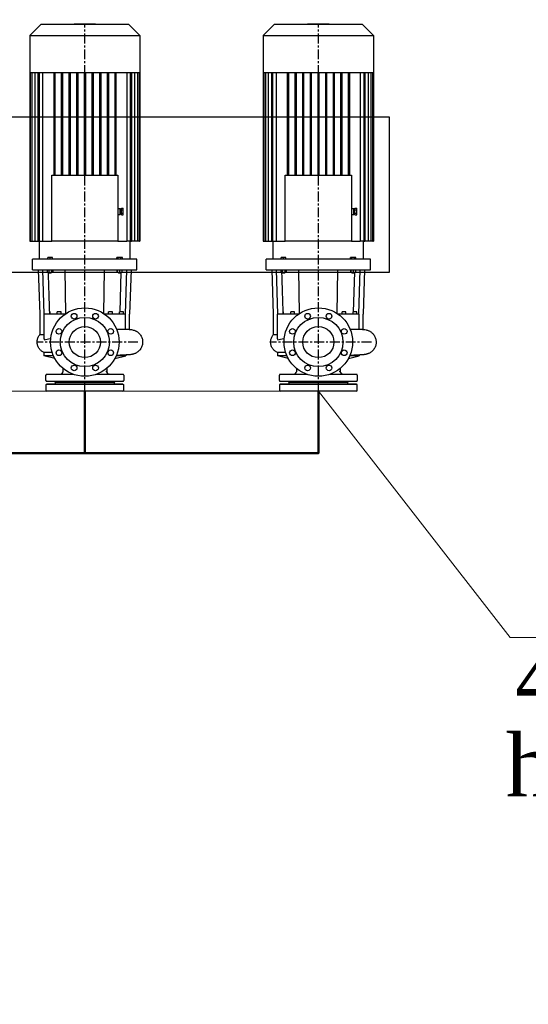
# Model space of a CAD drawing. Header units: millimetres. Extents: x 196 to 2027204, y -221452 to 153872.
# Tile 16 of 256: x 1100136 to 1101769, y -201928 to -198763. Entities that reach past the tile are written whole.
import ezdxf
from ezdxf import colors
from ezdxf.entities.mleader import LeaderData, LeaderLine
from ezdxf.math import Vec2, Vec3

# ---------------------------------------------------------------- set-up
doc = ezdxf.new("R2010")
doc.units = ezdxf.units.MM
doc.linetypes.add('CENTER', pattern=[50.8, 31.75, -6.35, 6.35, -6.35])
for name, color, linetype, lineweight in [('00_Основной', 163, 'Continuous', 40), ('Основной текст', 7, 'Continuous', 30), ('Эл.линия силовых сетей', 1, 'Continuous', 50), ('электрика', 1, 'Continuous', 140), ('中心线', 1, 'CENTER', 25)]:
    doc.layers.add(name, color=color, linetype=linetype, lineweight=lineweight)
doc.styles.add('Times New Roman', font='times.ttf')

# ---------------------------------------------------------------- blocks, each defined once
blk = doc.blocks.new('_None')

msp = doc.modelspace()

# ---------------------------------------------------------------- linework, layer by layer
at = {"color": 252, "lineweight": 30, "ltscale": 10, "elevation": 0}
msp.add_lwpolyline([(1098617.6, -199075.2), (1101321.9, -199075.2), (1101321.9, -199575.2), (1098617.6, -199575.2)], close=True, dxfattribs=at)
at = {"layer": '00_Основной', "lineweight": 25, "ltscale": 10}
for p, q in [((1100203, -198778, 0), (1100167.6, -198813.4, 0)), ((1100486.5, -198778, 0), (1100203, -198778, 0)), ((1100379.2, -198777, 0), (1100310.3, -198777, 0)), ((1100310.3, -198778, 0), (1100310.3, -198777, 0)), ((1100379.2, -198778, 0), (1100379.2, -198777, 0)), ((1100486.5, -198778, 0), (1100521.9, -198813.4, 0)), ((1100953, -198778, 0), (1100917.6, -198813.4, 0)), ((1101236.5, -198778, 0), (1100953, -198778, 0)), ((1101129.2, -198777, 0), (1101060.3, -198777, 0)), ((1101060.3, -198778, 0), (1101060.3, -198777, 0)), ((1101129.2, -198778, 0), (1101129.2, -198777, 0)), ((1101236.5, -198778, 0), (1101271.9, -198813.4, 0)), ((1100167.6, -198813.4, 0), (1100521.9, -198813.4, 0)), ((1100167.6, -198813.4, 0), (1100167.6, -198933.1, 0)), ((1100521.9, -198813.4, 0), (1100521.9, -198933.1, 0)), ((1100917.6, -198813.4, 0), (1101271.9, -198813.4, 0)), ((1100917.6, -198813.4, 0), (1100917.6, -198933.1, 0)), ((1101271.9, -198813.4, 0), (1101271.9, -198933.1, 0)), ((1100167.6, -198933.1, 0), (1100169.4, -198933.1, 0)), ((1100167.6, -198933.1, 0), (1100167.6, -199475.2, 0)), ((1100169.3, -198933.1, 0), (1100169.3, -199475.2, 0)), ((1100169.4, -198933.1, 0), (1100174.7, -198933.1, 0)), ((1100174.6, -198933.1, 0), (1100174.6, -199475.2, 0)), ((1100174.7, -198933.1, 0), (1100184, -198933.1, 0)), ((1100183.8, -198933.1, 0), (1100183.8, -199475.2, 0)), ((1100184, -198933.1, 0), (1100198, -198933.1, 0)), ((1100195.2, -199475.2, 0), (1100195.2, -198933.1, 0)), ((1100197.7, -198933.1, 0), (1100197.7, -199475.2, 0)), ((1100198, -198933.1, 0), (1100245.6, -198933.1, 0)), ((1100210.3, -199475.2, 0), (1100210.3, -198933.1, 0)), ((1100244.7, -198933.1, 0), (1100244.7, -199262.7, 0)), ((1100245.6, -198933.1, 0), (1100270.4, -198933.1, 0)), ((1100248.5, -198933.1, 0), (1100248.5, -199262.7, 0)), ((1100269.2, -198933.1, 0), (1100269.2, -199262.7, 0)), ((1100270.4, -198933.1, 0), (1100295.2, -198933.1, 0)), ((1100273.1, -198933.1, 0), (1100273.1, -199262.7, 0)), ((1100293.8, -198933.1, 0), (1100293.8, -199262.7, 0)), ((1100295.2, -198933.1, 0), (1100320, -198933.1, 0)), ((1100297.6, -198933.1, 0), (1100297.6, -199262.7, 0)), ((1100318.3, -198933.1, 0), (1100318.3, -199262.7, 0)), ((1100320, -198933.1, 0), (1100344.8, -198933.1, 0)), ((1100322.1, -198933.1, 0), (1100322.1, -199262.7, 0)), ((1100342.8, -198933.1, 0), (1100342.8, -199262.7, 0)), ((1100344.8, -198933.1, 0), (1100369.5, -198933.1, 0)), ((1100346.7, -198933.1, 0), (1100346.7, -199262.7, 0)), ((1100367.4, -198933.1, 0), (1100367.4, -199262.7, 0)), ((1100369.5, -198933.1, 0), (1100394.3, -198933.1, 0)), ((1100371.2, -198933.1, 0), (1100371.2, -199262.7, 0)), ((1100391.9, -198933.1, 0), (1100391.9, -199262.7, 0)), ((1100394.3, -198933.1, 0), (1100419.1, -198933.1, 0)), ((1100395.7, -198933.1, 0), (1100395.7, -199262.7, 0)), ((1100416.4, -198933.1, 0), (1100416.4, -199262.7, 0)), ((1100419.1, -198933.1, 0), (1100443.9, -198933.1, 0)), ((1100420.3, -198933.1, 0), (1100420.3, -199262.7, 0)), ((1100441, -198933.1, 0), (1100441, -199262.7, 0)), ((1100443.9, -198933.1, 0), (1100491.5, -198933.1, 0)), ((1100444.8, -198933.1, 0), (1100444.8, -199262.7, 0)), ((1100479.2, -198933.1, 0), (1100479.2, -199475.2, 0)), ((1100491.5, -198933.1, 0), (1100505.5, -198933.1, 0)), ((1100491.8, -199475.2, 0), (1100491.8, -198933.1, 0)), ((1100494.3, -198933.1, 0), (1100494.3, -199475.2, 0)), ((1100505.5, -198933.1, 0), (1100514.8, -198933.1, 0)), ((1100505.7, -199475.2, 0), (1100505.7, -198933.1, 0)), ((1100514.8, -198933.1, 0), (1100520.1, -198933.1, 0)), ((1100514.9, -199475.2, 0), (1100514.9, -198933.1, 0)), ((1100520.1, -198933.1, 0), (1100521.9, -198933.1, 0)), ((1100520.2, -199475.2, 0), (1100520.2, -198933.1, 0)), ((1100521.9, -198933.1, 0), (1100521.9, -199475.2, 0)), ((1100917.6, -198933.1, 0), (1100919.4, -198933.1, 0)), ((1100917.6, -198933.1), (1100917.6, -199475.2)), ((1100919.3, -198933.1), (1100919.3, -199475.2)), ((1100919.4, -198933.1, 0), (1100924.7, -198933.1, 0)), ((1100924.6, -198933.1), (1100924.6, -199475.2)), ((1100924.7, -198933.1, 0), (1100934, -198933.1, 0)), ((1100933.8, -198933.1), (1100933.8, -199475.2)), ((1100934, -198933.1, 0), (1100948, -198933.1, 0)), ((1100945.2, -199475.2), (1100945.2, -198933.1)), ((1100947.7, -198933.1), (1100947.7, -199475.2)), ((1100948, -198933.1, 0), (1100995.6, -198933.1, 0)), ((1100960.3, -199475.2), (1100960.3, -198933.1)), ((1100994.7, -198933.1), (1100994.7, -199262.7)), ((1100995.6, -198933.1, 0), (1101020.4, -198933.1, 0)), ((1100998.5, -198933.1), (1100998.5, -199262.7)), ((1101019.2, -198933.1), (1101019.2, -199262.7)), ((1101020.4, -198933.1, 0), (1101045.2, -198933.1, 0)), ((1101023.1, -198933.1), (1101023.1, -199262.7)), ((1101043.8, -198933.1), (1101043.8, -199262.7)), ((1101045.2, -198933.1, 0), (1101070, -198933.1, 0)), ((1101047.6, -198933.1), (1101047.6, -199262.7)), ((1101068.3, -198933.1), (1101068.3, -199262.7)), ((1101070, -198933.1, 0), (1101094.8, -198933.1, 0)), ((1101072.1, -198933.1), (1101072.1, -199262.7)), ((1101092.8, -198933.1), (1101092.8, -199262.7)), ((1101094.8, -198933.1, 0), (1101119.5, -198933.1, 0)), ((1101096.7, -198933.1), (1101096.7, -199262.7)), ((1101117.4, -198933.1), (1101117.4, -199262.7)), ((1101119.5, -198933.1, 0), (1101144.3, -198933.1, 0)), ((1101121.2, -198933.1), (1101121.2, -199262.7)), ((1101141.9, -198933.1), (1101141.9, -199262.7)), ((1101144.3, -198933.1, 0), (1101169.1, -198933.1, 0)), ((1101145.7, -198933.1), (1101145.7, -199262.7)), ((1101166.4, -198933.1), (1101166.4, -199262.7)), ((1101169.1, -198933.1, 0), (1101193.9, -198933.1, 0)), ((1101170.3, -198933.1), (1101170.3, -199262.7)), ((1101191, -198933.1), (1101191, -199262.7)), ((1101193.9, -198933.1, 0), (1101241.5, -198933.1, 0)), ((1101194.8, -198933.1), (1101194.8, -199262.7)), ((1101229.2, -198933.1), (1101229.2, -199475.2)), ((1101241.5, -198933.1, 0), (1101255.5, -198933.1, 0)), ((1101241.8, -199475.2), (1101241.8, -198933.1)), ((1101244.3, -198933.1), (1101244.3, -199475.2)), ((1101255.5, -198933.1, 0), (1101264.8, -198933.1, 0)), ((1101255.7, -199475.2), (1101255.7, -198933.1)), ((1101264.8, -198933.1, 0), (1101270.1, -198933.1, 0)), ((1101264.9, -199475.2), (1101264.9, -198933.1)), ((1101270.1, -198933.1, 0), (1101271.9, -198933.1, 0)), ((1101270.2, -199475.2), (1101270.2, -198933.1)), ((1101271.9, -198933.1), (1101271.9, -199475.2)), ((1100238.5, -199475.2, 0), (1100238.5, -199262.7, 0)), ((1100238.5, -199262.7, 0), (1100451, -199262.7, 0)), ((1100451, -199262.7, 0), (1100451, -199475.2, 0)), ((1100988.5, -199475.2), (1100988.5, -199262.7)), ((1100988.5, -199262.7), (1101201, -199262.7)), ((1101201, -199262.7), (1101201, -199475.2)), ((1100451, -199369.9, 0), (1100458.7, -199369.9, 0)), ((1100458.7, -199379.5, 0), (1100458.7, -199369.9, 0)), ((1100462.5, -199368.4, 0), (1100468.3, -199368.4, 0)), ((1100462.5, -199373.9, 0), (1100462.5, -199368.4, 0)), ((1100468.3, -199373.9, 0), (1100468.3, -199368.4, 0)), ((1101201, -199369.9), (1101208.7, -199369.9)), ((1101208.7, -199379.5), (1101208.7, -199369.9)), ((1101212.5, -199368.4), (1101218.3, -199368.4)), ((1101212.5, -199373.9), (1101212.5, -199368.4)), ((1101218.3, -199373.9), (1101218.3, -199368.4)), ((1100451, -199389, 0), (1100458.7, -199389, 0)), ((1100458.7, -199371.8, 0), (1100462.5, -199371.8, 0)), ((1100458.7, -199389, 0), (1100458.7, -199379.5, 0)), ((1100458.7, -199387.1, 0), (1100462.5, -199387.1, 0)), ((1100462.5, -199373.9, 0), (1100468.3, -199373.9, 0)), ((1100462.5, -199385, 0), (1100462.5, -199373.9, 0)), ((1100462.5, -199385, 0), (1100468.3, -199385, 0)), ((1100462.5, -199390.5, 0), (1100462.5, -199385, 0)), ((1100462.5, -199390.5, 0), (1100468.3, -199390.5, 0)), ((1100468.3, -199385, 0), (1100468.3, -199373.9, 0)), ((1100468.3, -199390.5, 0), (1100468.3, -199385, 0)), ((1101201, -199389), (1101208.7, -199389)), ((1101208.7, -199371.8), (1101212.5, -199371.8)), ((1101208.7, -199389), (1101208.7, -199379.5)), ((1101208.7, -199387.1), (1101212.5, -199387.1)), ((1101212.5, -199373.9), (1101218.3, -199373.9)), ((1101212.5, -199385), (1101212.5, -199373.9)), ((1101212.5, -199385), (1101218.3, -199385)), ((1101212.5, -199390.5), (1101212.5, -199385)), ((1101212.5, -199390.5), (1101218.3, -199390.5)), ((1101218.3, -199385), (1101218.3, -199373.9)), ((1101218.3, -199390.5), (1101218.3, -199385)), ((1100167.6, -199475.2, 0), (1100169.3, -199475.2, 0)), ((1100169.3, -199475.2, 0), (1100171.3, -199475.2, 0)), ((1100171.3, -199475.2, 0), (1100174.6, -199475.2, 0)), ((1100174.6, -199475.2, 0), (1100176.5, -199475.2, 0)), ((1100176.5, -199475.2, 0), (1100183.8, -199475.2, 0)), ((1100183.8, -199475.2, 0), (1100185.7, -199475.2, 0)), ((1100185.7, -199475.2, 0), (1100195.2, -199475.2, 0)), ((1100195.2, -199475.2, 0), (1100197.7, -199475.2, 0)), ((1100197.7, -199475.2, 0), (1100199.6, -199475.2, 0)), ((1100199.2, -199533.2, 0), (1100199.2, -199475.2, 0)), ((1100199.6, -199475.2, 0), (1100210.3, -199475.2, 0)), ((1100210.3, -199475.2, 0), (1100238.5, -199475.2, 0)), ((1100451, -199475.2, 0), (1100238.5, -199475.2, 0)), ((1100451, -199475.2, 0), (1100479.2, -199475.2, 0)), ((1100489.9, -199475.2, 0), (1100479.2, -199475.2, 0)), ((1100491.8, -199475.2, 0), (1100489.9, -199475.2, 0)), ((1100490.3, -199533.2, 0), (1100490.3, -199475.2, 0)), ((1100491.8, -199475.2, 0), (1100494.3, -199475.2, 0)), ((1100503.8, -199475.2, 0), (1100494.3, -199475.2, 0)), ((1100505.7, -199475.2, 0), (1100503.8, -199475.2, 0)), ((1100513, -199475.2, 0), (1100505.7, -199475.2, 0)), ((1100514.9, -199475.2, 0), (1100513, -199475.2, 0)), ((1100518.2, -199475.2, 0), (1100514.9, -199475.2, 0)), ((1100520.2, -199475.2, 0), (1100518.2, -199475.2, 0)), ((1100520.2, -199475.2, 0), (1100521.9, -199475.2, 0)), ((1100917.6, -199475.2), (1100919.3, -199475.2)), ((1100919.3, -199475.2), (1100921.3, -199475.2)), ((1100921.3, -199475.2), (1100924.6, -199475.2)), ((1100924.6, -199475.2), (1100926.5, -199475.2)), ((1100926.5, -199475.2), (1100933.8, -199475.2)), ((1100933.8, -199475.2), (1100935.7, -199475.2)), ((1100935.7, -199475.2), (1100945.2, -199475.2)), ((1100945.2, -199475.2), (1100947.7, -199475.2)), ((1100947.7, -199475.2), (1100949.6, -199475.2)), ((1100949.2, -199533.2), (1100949.2, -199475.2)), ((1100949.6, -199475.2), (1100960.3, -199475.2)), ((1100960.3, -199475.2), (1100988.5, -199475.2)), ((1101201, -199475.2), (1100988.5, -199475.2)), ((1101201, -199475.2), (1101229.2, -199475.2)), ((1101239.9, -199475.2), (1101229.2, -199475.2)), ((1101241.8, -199475.2), (1101239.9, -199475.2)), ((1101240.3, -199533.2), (1101240.3, -199475.2)), ((1101241.8, -199475.2), (1101244.3, -199475.2)), ((1101253.8, -199475.2), (1101244.3, -199475.2)), ((1101255.7, -199475.2), (1101253.8, -199475.2)), ((1101263, -199475.2), (1101255.7, -199475.2)), ((1101264.9, -199475.2), (1101263, -199475.2)), ((1101268.2, -199475.2), (1101264.9, -199475.2)), ((1101270.2, -199475.2), (1101268.2, -199475.2)), ((1101270.2, -199475.2), (1101271.9, -199475.2)), ((1100233, -199527.1, 0), (1100225.4, -199527.1, 0)), ((1100225.4, -199533.2, 0), (1100225.4, -199527.1, 0)), ((1100233, -199533.2, 0), (1100233, -199527.1, 0)), ((1100240.7, -199527.1, 0), (1100233, -199527.1, 0)), ((1100240.7, -199533.2, 0), (1100240.7, -199527.1, 0)), ((1100452, -199527.1, 0), (1100447.6, -199527.1, 0)), ((1100447.6, -199533.2, 0), (1100447.6, -199527.1, 0)), ((1100460.9, -199527.1, 0), (1100452, -199527.1, 0)), ((1100452, -199533.2, 0), (1100452, -199527.1, 0)), ((1100465.3, -199527.1, 0), (1100460.9, -199527.1, 0)), ((1100460.9, -199533.2, 0), (1100460.9, -199527.1, 0)), ((1100465.3, -199533.2, 0), (1100465.3, -199527.1, 0)), ((1100983, -199527.1), (1100975.4, -199527.1)), ((1100975.4, -199533.2), (1100975.4, -199527.1)), ((1100983, -199533.2), (1100983, -199527.1)), ((1100990.7, -199527.1), (1100983, -199527.1)), ((1100990.7, -199533.2), (1100990.7, -199527.1)), ((1101202, -199527.1), (1101197.6, -199527.1)), ((1101197.6, -199533.2), (1101197.6, -199527.1)), ((1101210.9, -199527.1), (1101202, -199527.1)), ((1101202, -199533.2), (1101202, -199527.1)), ((1101215.3, -199527.1), (1101210.9, -199527.1)), ((1101210.9, -199533.2), (1101210.9, -199527.1)), ((1101215.3, -199533.2), (1101215.3, -199527.1)), ((1100512.3, -199533.2, 0), (1100177.2, -199533.2, 0)), ((1100177.2, -199566.8, 0), (1100177.2, -199533.2, 0)), ((1100512.3, -199566.8, 0), (1100512.3, -199533.2, 0)), ((1101262.3, -199533.2), (1100927.2, -199533.2)), ((1100927.2, -199566.8), (1100927.2, -199533.2)), ((1101262.3, -199566.8), (1101262.3, -199533.2)), ((1100177.2, -199566.8, 0), (1100344.8, -199566.8, 0)), ((1100201.1, -199709.4, 0), (1100196.3, -199566.8, 0)), ((1100214.6, -199709.4, 0), (1100210.3, -199566.8, 0)), ((1100224.2, -199566.8, 0), (1100224.2, -199574.8, 0)), ((1100224.2, -199574.8, 0), (1100228.6, -199574.8, 0)), ((1100228.3, -199574.8, 0), (1100228.3, -199575.4, 0)), ((1100233, -199575.4, 0), (1100228.3, -199575.4, 0)), ((1100229.2, -199576.3, 0), (1100228.3, -199575.4, 0)), ((1100228.6, -199566.8, 0), (1100228.6, -199574.8, 0)), ((1100228.6, -199574.8, 0), (1100237.5, -199574.8, 0)), ((1100229.2, -199576.3, 0), (1100233, -199576.3, 0)), ((1100237.8, -199575.4, 0), (1100233, -199575.4, 0)), ((1100233, -199576.3, 0), (1100236.9, -199576.3, 0)), ((1100236.9, -199576.3, 0), (1100237.8, -199575.4, 0)), ((1100237.5, -199566.8, 0), (1100237.5, -199574.8, 0)), ((1100237.5, -199574.8, 0), (1100241.9, -199574.8, 0)), ((1100237.8, -199574.8, 0), (1100237.8, -199575.4, 0)), ((1100241.9, -199566.8, 0), (1100241.9, -199574.8, 0)), ((1100284, -199707.5, 0), (1100282, -199566.8, 0)), ((1100344.8, -199566.8, 0), (1100512.3, -199566.8, 0)), ((1100405.5, -199707.5, 0), (1100407.5, -199566.8, 0)), ((1100447.6, -199566.8, 0), (1100447.6, -199574.8, 0)), ((1100447.6, -199574.8, 0), (1100448.8, -199574.8, 0)), ((1100448.8, -199566.8, 0), (1100448.8, -199574.8, 0)), ((1100448.8, -199574.8, 0), (1100456.5, -199574.8, 0)), ((1100451.7, -199574.8, 0), (1100451.7, -199575.4, 0)), ((1100461.2, -199575.4, 0), (1100451.7, -199575.4, 0)), ((1100452.6, -199576.3, 0), (1100451.7, -199575.4, 0)), ((1100452.6, -199576.3, 0), (1100460.3, -199576.3, 0)), ((1100456.5, -199566.8, 0), (1100456.5, -199574.8, 0)), ((1100456.5, -199574.8, 0), (1100464.1, -199574.8, 0)), ((1100457.8, -199701.8, 0), (1100461.6, -199574.8, 0)), ((1100460.3, -199576.3, 0), (1100461.2, -199575.4, 0)), ((1100461.2, -199574.8, 0), (1100461.2, -199575.4, 0)), ((1100464.1, -199566.8, 0), (1100464.1, -199574.8, 0)), ((1100474.9, -199709.4, 0), (1100479.2, -199566.8, 0)), ((1100493.2, -199566.8, 0), (1100488.4, -199709.4, 0)), ((1100927.2, -199566.8), (1101094.8, -199566.8)), ((1100951.1, -199709.4), (1100946.3, -199566.8)), ((1100964.6, -199709.4), (1100960.3, -199566.8)), ((1100974.2, -199566.8), (1100974.2, -199574.8)), ((1100974.2, -199574.8), (1100978.6, -199574.8)), ((1100978.3, -199574.8), (1100978.3, -199575.4)), ((1100983, -199575.4), (1100978.3, -199575.4)), ((1100979.2, -199576.3), (1100978.3, -199575.4)), ((1100978.6, -199566.8), (1100978.6, -199574.8)), ((1100978.6, -199574.8), (1100987.5, -199574.8)), ((1100979.2, -199576.3), (1100983, -199576.3)), ((1100987.8, -199575.4), (1100983, -199575.4)), ((1100983, -199576.3), (1100986.9, -199576.3)), ((1100986.9, -199576.3), (1100987.8, -199575.4)), ((1100987.5, -199566.8), (1100987.5, -199574.8)), ((1100987.5, -199574.8), (1100991.9, -199574.8)), ((1100987.8, -199574.8), (1100987.8, -199575.4)), ((1100991.9, -199566.8), (1100991.9, -199574.8)), ((1101034, -199707.5), (1101032, -199566.8)), ((1101094.8, -199566.8), (1101262.3, -199566.8)), ((1101155.5, -199707.5), (1101157.5, -199566.8)), ((1101197.6, -199566.8), (1101197.6, -199574.8)), ((1101197.6, -199574.8), (1101198.8, -199574.8)), ((1101198.8, -199566.8), (1101198.8, -199574.8)), ((1101198.8, -199574.8), (1101206.5, -199574.8)), ((1101201.7, -199574.8), (1101201.7, -199575.4)), ((1101211.2, -199575.4), (1101201.7, -199575.4)), ((1101202.6, -199576.3), (1101201.7, -199575.4)), ((1101202.6, -199576.3), (1101210.3, -199576.3)), ((1101206.5, -199566.8), (1101206.5, -199574.8)), ((1101206.5, -199574.8), (1101214.1, -199574.8)), ((1101207.8, -199701.8), (1101211.6, -199574.8)), ((1101210.3, -199576.3), (1101211.2, -199575.4)), ((1101211.2, -199574.8), (1101211.2, -199575.4)), ((1101214.1, -199566.8), (1101214.1, -199574.8)), ((1101224.9, -199709.4), (1101229.2, -199566.8)), ((1101243.2, -199566.8), (1101238.4, -199709.4)), ((1100201.1, -199774.5, 0), (1100201.1, -199709.4, 0)), ((1100214.6, -199709.4, 0), (1100213.9, -199709.4, 0)), ((1100213.9, -199789.1, 0), (1100213.9, -199709.4, 0)), ((1100263.9, -199709.4, 0), (1100214.6, -199709.4, 0)), ((1100233.3, -199701.8, 0), (1100231.7, -199701.8, 0)), ((1100233.3, -199709.4, 0), (1100233.3, -199701.8, 0)), ((1100268.6, -199701.8, 0), (1100256.2, -199701.8, 0)), ((1100256.2, -199709.4, 0), (1100256.2, -199701.8, 0)), ((1100270.6, -199709.4, 0), (1100263.9, -199709.4, 0)), ((1100268.6, -199709.4, 0), (1100268.6, -199701.8, 0)), ((1100277, -199709.4, 0), (1100270.6, -199709.4, 0)), ((1100281.2, -199709.4, 0), (1100277, -199709.4, 0)), ((1100412.5, -199709.4, 0), (1100408.3, -199709.4, 0)), ((1100418.9, -199709.4, 0), (1100412.5, -199709.4, 0)), ((1100425.6, -199709.4, 0), (1100418.9, -199709.4, 0)), ((1100427.1, -199701.8, 0), (1100420.9, -199701.8, 0)), ((1100420.9, -199709.4, 0), (1100420.9, -199701.8, 0)), ((1100474.9, -199709.4, 0), (1100425.6, -199709.4, 0)), ((1100433.3, -199701.8, 0), (1100427.1, -199701.8, 0)), ((1100433.3, -199709.4, 0), (1100433.3, -199701.8, 0)), ((1100468.6, -199701.8, 0), (1100456.2, -199701.8, 0)), ((1100456.2, -199709.4, 0), (1100456.2, -199701.8, 0)), ((1100468.6, -199709.4, 0), (1100468.6, -199701.8, 0)), ((1100475.6, -199709.4, 0), (1100474.9, -199709.4, 0)), ((1100475.6, -199758.1, 0), (1100475.6, -199709.4, 0)), ((1100488.4, -199758.5, 0), (1100488.4, -199709.4, 0)), ((1100951.1, -199774.5), (1100951.1, -199709.4)), ((1100964.6, -199709.4), (1100963.9, -199709.4)), ((1100963.9, -199789.1), (1100963.9, -199709.4)), ((1101013.9, -199709.4), (1100964.6, -199709.4)), ((1100983.3, -199701.8), (1100981.7, -199701.8)), ((1100983.3, -199709.4), (1100983.3, -199701.8)), ((1101018.6, -199701.8), (1101006.2, -199701.8)), ((1101006.2, -199709.4), (1101006.2, -199701.8)), ((1101020.6, -199709.4), (1101013.9, -199709.4)), ((1101018.6, -199709.4), (1101018.6, -199701.8)), ((1101027, -199709.4), (1101020.6, -199709.4)), ((1101031.2, -199709.4), (1101027, -199709.4)), ((1101162.5, -199709.4), (1101158.3, -199709.4)), ((1101168.9, -199709.4), (1101162.5, -199709.4)), ((1101175.6, -199709.4), (1101168.9, -199709.4)), ((1101177.1, -199701.8), (1101170.9, -199701.8)), ((1101170.9, -199709.4), (1101170.9, -199701.8)), ((1101224.9, -199709.4), (1101175.6, -199709.4)), ((1101183.3, -199701.8), (1101177.1, -199701.8)), ((1101183.3, -199709.4), (1101183.3, -199701.8)), ((1101218.6, -199701.8), (1101206.2, -199701.8)), ((1101206.2, -199709.4), (1101206.2, -199701.8)), ((1101218.6, -199709.4), (1101218.6, -199701.8)), ((1101225.6, -199709.4), (1101224.9, -199709.4)), ((1101225.6, -199758.1), (1101225.6, -199709.4)), ((1101238.4, -199758.5), (1101238.4, -199709.4)), ((1100475.6, -199758.1, 0), (1100475.6, -199758.1, 0)), ((1101225.6, -199758.1), (1101225.6, -199758.1)), ((1100213.5, -199832.9, 0), (1100213.5, -199843.3, 0)), ((1100243.9, -199843.3, 0), (1100213.5, -199843.3, 0)), ((1100248.3, -199852.1, 0), (1100213.5, -199843.3, 0)), ((1100441.2, -199852.1, 0), (1100476, -199843.3, 0)), ((1100476, -199843.3, 0), (1100445.6, -199843.3, 0)), ((1100476, -199840.9, 0), (1100476, -199843.3, 0)), ((1100963.5, -199832.9), (1100963.5, -199843.3)), ((1100993.9, -199843.3), (1100963.5, -199843.3)), ((1100998.3, -199852.1), (1100963.5, -199843.3)), ((1101191.2, -199852.1), (1101226, -199843.3)), ((1101226, -199843.3), (1101195.6, -199843.3)), ((1101226, -199840.9), (1101226, -199843.3)), ((1100219.8, -199922.8, 0), (1100219.8, -199905.7, 0)), ((1100222.2, -199903.2, 0), (1100266.6, -199902.4, 0)), ((1100308.8, -199903.2, 0), (1100222.2, -199903.2, 0)), ((1100274.5, -199883.9, 0), (1100274.5, -199894.5, 0)), ((1100467.3, -199903.2, 0), (1100380.7, -199903.2, 0)), ((1100415, -199883.9, 0), (1100415, -199894.5, 0)), ((1100467.3, -199903.2, 0), (1100422.9, -199902.4, 0)), ((1100469.8, -199905.7, 0), (1100469.8, -199922.8, 0)), ((1100969.8, -199922.8), (1100969.8, -199905.7)), ((1100972.2, -199903.2), (1101016.6, -199902.4)), ((1101058.8, -199903.2), (1100972.2, -199903.2)), ((1101024.5, -199883.9), (1101024.5, -199894.5)), ((1101217.3, -199903.2), (1101130.7, -199903.2)), ((1101165, -199883.9), (1101165, -199894.5)), ((1101217.3, -199903.2), (1101172.9, -199902.4)), ((1101219.8, -199905.7), (1101219.8, -199922.8)), ((1100219.8, -199937.2, 0), (1100219.8, -199954.3, 0)), ((1100222.2, -199925.3, 0), (1100344.8, -199925.3, 0)), ((1100248.8, -199926, 0), (1100222.2, -199925.3, 0)), ((1100248.8, -199934, 0), (1100222.2, -199934.7, 0)), ((1100222.2, -199934.7, 0), (1100344.8, -199934.7, 0)), ((1100250.6, -199930, 0), (1100249.7, -199926.7, 0)), ((1100250.6, -199930, 0), (1100249.7, -199933.3, 0)), ((1100438.9, -199930, 0), (1100250.6, -199930, 0)), ((1100344.8, -199925.3, 0), (1100467.3, -199925.3, 0)), ((1100344.8, -199934.7, 0), (1100467.3, -199934.7, 0)), ((1100439.8, -199926.7, 0), (1100438.9, -199930, 0)), ((1100439.8, -199933.3, 0), (1100438.9, -199930, 0)), ((1100467.3, -199925.3, 0), (1100440.7, -199926, 0)), ((1100467.3, -199934.7, 0), (1100440.7, -199934, 0)), ((1100469.8, -199954.3, 0), (1100469.8, -199937.2, 0)), ((1100969.8, -199937.2), (1100969.8, -199954.3)), ((1100972.2, -199925.3), (1101094.8, -199925.3)), ((1100998.8, -199926), (1100972.2, -199925.3)), ((1100998.8, -199934), (1100972.2, -199934.7)), ((1100972.2, -199934.7), (1101094.8, -199934.7)), ((1101000.6, -199930), (1100999.7, -199926.7)), ((1101000.6, -199930), (1100999.7, -199933.3)), ((1101188.9, -199930), (1101000.6, -199930)), ((1101094.8, -199925.3), (1101217.3, -199925.3)), ((1101094.8, -199934.7), (1101217.3, -199934.7)), ((1101189.8, -199926.7), (1101188.9, -199930)), ((1101189.8, -199933.3), (1101188.9, -199930)), ((1101217.3, -199925.3), (1101190.7, -199926)), ((1101217.3, -199934.7), (1101190.7, -199934)), ((1101219.8, -199954.3), (1101219.8, -199937.2)), ((1100467.3, -199956.8, 0), (1100222.2, -199956.8, 0)), ((1101217.3, -199956.8), (1100972.2, -199956.8))]:
    msp.add_line(p, q, dxfattribs=at)
for centre, radius in [((1100344.8, -199799.2, 0), 110), ((1100310.3, -199716.1, 0), 9), ((1100379.2, -199716.1, 0), 9), ((1101094.8, -199799.2), 110), ((1101060.3, -199716.1), 9), ((1101129.2, -199716.1), 9), ((1100344.8, -199799.2, 0), 79.1), ((1100344.8, -199799.2, 0), 50), ((1101094.8, -199799.2), 79.1), ((1101094.8, -199799.2), 50), ((1100261.6, -199764.8, 0), 9), ((1100427.9, -199764.8, 0), 9), ((1101011.6, -199764.8), 9), ((1101177.9, -199764.8), 9), ((1100261.6, -199833.7, 0), 9), ((1100427.9, -199833.7, 0), 9), ((1101011.6, -199833.7), 9), ((1101177.9, -199833.7), 9), ((1100310.3, -199882.4, 0), 9), ((1100379.2, -199882.4, 0), 9), ((1101060.3, -199882.4), 9), ((1101129.2, -199882.4), 9)]:
    msp.add_circle(centre, radius, dxfattribs=at)
for centre, radius, start, end in [((1100222.3, -199905.7, 0), 2.5, 91, 180), ((1100265.4, -199893.3, 0), 9.2, 277.0004, 352.4928), ((1100424.1, -199893.3, 0), 9.2, 187.5072, 262.9996), ((1100467.3, -199905.7, 0), 2.5, 0, 89), ((1100972.3, -199905.7), 2.5, 91, 180), ((1101015.4, -199893.3), 9.2, 277.0004, 352.4928), ((1101174.1, -199893.3), 9.2, 187.5072, 262.9996), ((1101217.3, -199905.7), 2.5, 0, 89), ((1100222.3, -199922.8, 0), 2.5, 180, 268.5), ((1100222.3, -199937.2, 0), 2.5, 91.5, 180), ((1100248.8, -199927, 0), 1, 15, 88.5), ((1100248.8, -199933, 0), 1, 271.5, 345), ((1100440.7, -199927, 0), 1, 91.5, 165), ((1100440.7, -199933, 0), 1, 195, 268.5), ((1100467.3, -199922.8, 0), 2.5, 271.5, 0), ((1100467.3, -199937.2, 0), 2.5, 0, 88.5), ((1100972.3, -199922.8), 2.5, 180, 268.5), ((1100972.3, -199937.2), 2.5, 91.5, 180), ((1100998.8, -199927), 1, 15, 88.5), ((1100998.8, -199933), 1, 271.5, 345), ((1101190.7, -199927), 1, 91.5, 165), ((1101190.7, -199933), 1, 195, 268.5), ((1101217.3, -199922.8), 2.5, 271.5, 0), ((1101217.3, -199937.2), 2.5, 0, 88.5), ((1100222.3, -199954.3, 0), 2.5, 180, 269), ((1100467.3, -199954.3, 0), 2.5, 271, 0), ((1100972.3, -199954.3), 2.5, 180, 269), ((1101217.3, -199954.3), 2.5, 271, 0)]:
    msp.add_arc(centre, radius, start, end, dxfattribs=at)
for points in [[(1100231.9, -199709.4, 0), (1100230.6, -199664.6, 0), (1100229.2, -199619.7, 0), (1100227.9, -199574.8, 0)], [(1100981.9, -199709.4), (1100980.6, -199664.6), (1100979.2, -199619.7), (1100977.9, -199574.8)]]:
    msp.add_open_spline(points, degree=3, dxfattribs=at)
for points, knots in [([(1100191.5, -199799.2, 0), (1100191.5, -199797.5, 0), (1100191.7, -199795.7, 0), (1100192.2, -199792.2, 0), (1100192.6, -199790.4, 0), (1100193.6, -199787, 0), (1100194.2, -199785.4, 0), (1100195.7, -199782.2, 0), (1100196.5, -199780.6, 0), (1100198.5, -199777.6, 0), (1100199.5, -199776.2, 0), (1100200.9, -199774.7, 0), (1100201, -199774.6, 0), (1100201.1, -199774.4, 0)], [0, 0, 0, 0, 5.543006, 5.543006, 11.09045, 11.09045, 16.633913, 16.633913, 22.1828, 22.1828, 27.722289, 27.722289, 28.386373, 28.386373, 28.386373, 28.386373]), ([(1100201.1, -199774.5, 0), (1100201.1, -199774.5, 0), (1100201.1, -199774.5, 0), (1100201.1, -199774.5, 0), (1100201.1, -199774.6, 0), (1100201.6, -199774.6, 0), (1100202.6, -199774.7, 0), (1100203.4, -199774.7, 0), (1100204.4, -199774.7, 0), (1100205.7, -199774.7, 0), (1100207.8, -199774.6, 0), (1100210.5, -199774.6, 0), (1100213.9, -199774.4, 0)], [7.397288, 7.397288, 7.397288, 7.397288, 7.39729, 7.39729, 7.39729, 9.569059, 9.569059, 9.569059, 11.199023, 11.199023, 11.199023, 13.786041, 13.786041, 13.786041, 13.786041]), ([(1100475.6, -199757.5, 0), (1100475.9, -199757.5, 0), (1100476.3, -199757.6, 0), (1100478.5, -199757.7, 0), (1100480.2, -199757.8, 0), (1100483.6, -199758.1, 0), (1100485.2, -199758.2, 0), (1100488.3, -199758.5, 0), (1100489.9, -199758.6, 0), (1100493.5, -199759.1, 0), (1100495.4, -199759.3, 0), (1100499.6, -199760.3, 0), (1100501.3, -199760.7, 0), (1100504.3, -199761.7, 0), (1100505.4, -199762.1, 0), (1100507.7, -199763.1, 0), (1100508.8, -199763.7, 0), (1100511.1, -199765, 0), (1100512.3, -199765.7, 0), (1100514.7, -199767.4, 0), (1100516, -199768.4, 0), (1100518.4, -199770.6, 0), (1100519.6, -199771.8, 0), (1100522, -199774.5, 0), (1100523, -199775.9, 0), (1100525, -199779, 0), (1100525.9, -199780.6, 0), (1100527.5, -199783.9, 0), (1100528.2, -199785.6, 0), (1100529.3, -199789.1, 0), (1100529.7, -199790.9, 0), (1100530.3, -199794.6, 0), (1100530.5, -199796.4, 0), (1100530.5, -199798.6, 0), (1100530.5, -199798.9, 0), (1100530.5, -199800.2, 0), (1100530.5, -199801.1, 0), (1100530.3, -199803.8, 0), (1100530, -199805.7, 0), (1100529.3, -199809.3, 0), (1100528.8, -199811.1, 0), (1100527.5, -199814.6, 0), (1100526.7, -199816.3, 0), (1100525, -199819.5, 0), (1100524, -199821.1, 0), (1100521.9, -199824.1, 0), (1100520.7, -199825.5, 0), (1100518.2, -199828.1, 0), (1100516.8, -199829.3, 0), (1100514.1, -199831.5, 0), (1100512.6, -199832.5, 0), (1100509.8, -199834.2, 0), (1100508.4, -199834.9, 0), (1100505.9, -199836.1, 0), (1100504.7, -199836.6, 0), (1100502.6, -199837.3, 0), (1100501.6, -199837.6, 0), (1100499.9, -199838.1, 0), (1100499.1, -199838.3, 0), (1100497.6, -199838.6, 0), (1100496.9, -199838.8, 0), (1100495.3, -199839.1, 0), (1100494.5, -199839.2, 0), (1100492.6, -199839.5, 0), (1100491.5, -199839.6, 0), (1100488.6, -199840, 0), (1100486.7, -199840.1, 0), (1100482.5, -199840.5, 0), (1100480.3, -199840.6, 0), (1100475.9, -199840.9, 0), (1100473.9, -199841, 0), (1100469.6, -199841.3, 0), (1100467.5, -199841.4, 0), (1100463, -199841.6, 0), (1100460.7, -199841.7, 0), (1100455.9, -199841.9, 0), (1100453.4, -199842.1, 0), (1100449.2, -199842.2, 0), (1100447.6, -199842.3, 0), (1100445.9, -199842.4, 0)], [7.962476, 7.962476, 7.962476, 7.962476, 10.004995, 10.004995, 21.310366, 21.310366, 33.07333, 33.07333, 45.9297, 45.9297, 63.127997, 63.127997, 71.52097, 71.52097, 76.148148, 76.148148, 80.398025, 80.398025, 84.984479, 84.984479, 90.061456, 90.061456, 95.506644, 95.506644, 101.175904, 101.175904, 106.923814, 106.923814, 112.710522, 112.710522, 118.508972, 118.508972, 124.307179, 124.307179, 125.273986, 125.273986, 128.175938, 128.175938, 133.983133, 133.983133, 139.788398, 139.788398, 145.588847, 145.588847, 151.380325, 151.380325, 157.161517, 157.161517, 162.889503, 162.889503, 168.491265, 168.491265, 173.728168, 173.728168, 178.468265, 178.468265, 182.762474, 182.762474, 187.051551, 187.051551, 191.923472, 191.923472, 198.204642, 198.204642, 207.309805, 207.309805, 222.813189, 222.813189, 238.047524, 238.047524, 250.148342, 250.148342, 261.508507, 261.508507, 272.591673, 272.591673, 283.526713, 283.526713, 290.299435, 290.299435, 290.299435, 290.299435]), ([(1100446.6, -199757.7, 0), (1100448.8, -199757.7, 0), (1100450.9, -199757.7, 0), (1100453, -199757.8, 0), (1100455.9, -199757.8, 0), (1100458.6, -199757.8, 0), (1100461.3, -199757.9, 0), (1100466.3, -199758, 0), (1100470.8, -199758.1, 0), (1100474.9, -199758.2, 0)], [2.747333, 2.747333, 2.747333, 2.747333, 3.657625, 3.657625, 3.657625, 4.938661, 4.938661, 4.938661, 7.347597, 7.347597, 7.347597, 7.347597]), ([(1100474.9, -199758.2, 0), (1100475, -199758.2, 0), (1100475.1, -199758.2, 0), (1100475.4, -199758.2, 0), (1100475.6, -199758.1, 0), (1100475.6, -199758.1, 0), (1100475.6, -199758.1, 0), (1100475.6, -199758.1, 0)], [0.1289271, 0.1289271, 0.1289271, 0.1289271, 0.1877254, 0.1877254, 0.3837267, 0.3837267, 0.4082016, 0.4082016, 0.4082016, 0.4082016]), ([(1100941.5, -199799.2), (1100941.5, -199797.5), (1100941.7, -199795.7), (1100942.2, -199792.2), (1100942.6, -199790.4), (1100943.6, -199787), (1100944.2, -199785.4), (1100945.7, -199782.2), (1100946.5, -199780.6), (1100948.5, -199777.6), (1100949.5, -199776.2), (1100950.9, -199774.7), (1100951, -199774.6), (1100951.1, -199774.4)], [0, 0, 0, 0, 5.543006, 5.543006, 11.09045, 11.09045, 16.633913, 16.633913, 22.1828, 22.1828, 27.722289, 27.722289, 28.386373, 28.386373, 28.386373, 28.386373]), ([(1100951.1, -199774.5), (1100951.1, -199774.5), (1100951.1, -199774.5), (1100951.1, -199774.5), (1100951.1, -199774.6), (1100951.6, -199774.6), (1100952.6, -199774.7), (1100953.4, -199774.7), (1100954.4, -199774.7), (1100955.7, -199774.7), (1100957.8, -199774.6), (1100960.5, -199774.6), (1100963.9, -199774.4)], [7.397288, 7.397288, 7.397288, 7.397288, 7.39729, 7.39729, 7.39729, 9.569059, 9.569059, 9.569059, 11.199023, 11.199023, 11.199023, 13.786041, 13.786041, 13.786041, 13.786041]), ([(1101225.6, -199757.5), (1101225.9, -199757.5), (1101226.3, -199757.6), (1101228.5, -199757.7), (1101230.2, -199757.8), (1101233.6, -199758.1), (1101235.2, -199758.2), (1101238.3, -199758.5), (1101239.9, -199758.6), (1101243.5, -199759.1), (1101245.4, -199759.3), (1101249.6, -199760.3), (1101251.3, -199760.7), (1101254.3, -199761.7), (1101255.4, -199762.1), (1101257.7, -199763.1), (1101258.8, -199763.7), (1101261.1, -199765), (1101262.3, -199765.7), (1101264.7, -199767.4), (1101266, -199768.4), (1101268.4, -199770.6), (1101269.6, -199771.8), (1101272, -199774.5), (1101273, -199775.9), (1101275, -199779), (1101275.9, -199780.6), (1101277.5, -199783.9), (1101278.2, -199785.6), (1101279.3, -199789.1), (1101279.7, -199790.9), (1101280.3, -199794.6), (1101280.5, -199796.4), (1101280.5, -199798.6), (1101280.5, -199798.9), (1101280.5, -199800.2), (1101280.5, -199801.1), (1101280.3, -199803.8), (1101280, -199805.7), (1101279.3, -199809.3), (1101278.8, -199811.1), (1101277.5, -199814.6), (1101276.7, -199816.3), (1101275, -199819.5), (1101274, -199821.1), (1101271.9, -199824.1), (1101270.7, -199825.5), (1101268.2, -199828.1), (1101266.8, -199829.3), (1101264.1, -199831.5), (1101262.6, -199832.5), (1101259.8, -199834.2), (1101258.4, -199834.9), (1101255.9, -199836.1), (1101254.7, -199836.6), (1101252.6, -199837.3), (1101251.6, -199837.6), (1101249.9, -199838.1), (1101249.1, -199838.3), (1101247.6, -199838.6), (1101246.9, -199838.8), (1101245.3, -199839.1), (1101244.5, -199839.2), (1101242.6, -199839.5), (1101241.5, -199839.6), (1101238.6, -199840), (1101236.7, -199840.1), (1101232.5, -199840.5), (1101230.3, -199840.6), (1101225.9, -199840.9), (1101223.9, -199841), (1101219.6, -199841.3), (1101217.5, -199841.4), (1101213, -199841.6), (1101210.7, -199841.7), (1101205.9, -199841.9), (1101203.4, -199842.1), (1101199.2, -199842.2), (1101197.6, -199842.3), (1101195.9, -199842.4)], [7.962476, 7.962476, 7.962476, 7.962476, 10.004995, 10.004995, 21.310366, 21.310366, 33.07333, 33.07333, 45.9297, 45.9297, 63.127997, 63.127997, 71.52097, 71.52097, 76.148148, 76.148148, 80.398025, 80.398025, 84.984479, 84.984479, 90.061456, 90.061456, 95.506644, 95.506644, 101.175904, 101.175904, 106.923814, 106.923814, 112.710522, 112.710522, 118.508972, 118.508972, 124.307179, 124.307179, 125.273986, 125.273986, 128.175938, 128.175938, 133.983133, 133.983133, 139.788398, 139.788398, 145.588847, 145.588847, 151.380325, 151.380325, 157.161517, 157.161517, 162.889503, 162.889503, 168.491265, 168.491265, 173.728168, 173.728168, 178.468265, 178.468265, 182.762474, 182.762474, 187.051551, 187.051551, 191.923472, 191.923472, 198.204642, 198.204642, 207.309805, 207.309805, 222.813189, 222.813189, 238.047524, 238.047524, 250.148342, 250.148342, 261.508507, 261.508507, 272.591673, 272.591673, 283.526713, 283.526713, 290.299435, 290.299435, 290.299435, 290.299435]), ([(1101196.6, -199757.7), (1101198.8, -199757.7), (1101200.9, -199757.7), (1101203, -199757.8), (1101205.9, -199757.8), (1101208.6, -199757.8), (1101211.3, -199757.9), (1101216.3, -199758), (1101220.8, -199758.1), (1101224.9, -199758.2)], [2.747333, 2.747333, 2.747333, 2.747333, 3.657625, 3.657625, 3.657625, 4.938661, 4.938661, 4.938661, 7.347597, 7.347597, 7.347597, 7.347597]), ([(1101224.9, -199758.2), (1101225, -199758.2), (1101225.1, -199758.2), (1101225.4, -199758.2), (1101225.6, -199758.1), (1101225.6, -199758.1), (1101225.6, -199758.1), (1101225.6, -199758.1)], [0.1289271, 0.1289271, 0.1289271, 0.1289271, 0.1877254, 0.1877254, 0.3837267, 0.3837267, 0.4082016, 0.4082016, 0.4082016, 0.4082016]), ([(1100213.5, -199833, 0), (1100212.3, -199832.4, 0), (1100211, -199831.8, 0), (1100208.5, -199830.3, 0), (1100207.2, -199829.4, 0), (1100204.6, -199827.4, 0), (1100203.4, -199826.3, 0), (1100200.9, -199823.9, 0), (1100199.8, -199822.5, 0), (1100197.7, -199819.7, 0), (1100196.8, -199818.2, 0), (1100195.1, -199815.1, 0), (1100194.4, -199813.5, 0), (1100193.2, -199810.2, 0), (1100192.7, -199808.4, 0), (1100192, -199805, 0), (1100191.7, -199803.2, 0), (1100191.6, -199800.7, 0), (1100191.5, -199800, 0), (1100191.5, -199799.2, 0)], [0.090671, 0.090671, 0.090671, 0.090671, 4.585349, 4.585349, 9.448767, 9.448767, 14.765311, 14.765311, 20.237815, 20.237815, 25.767813, 25.767813, 31.298824, 31.298824, 36.850764, 36.850764, 42.392602, 42.392602, 44.716016, 44.716016, 44.716016, 44.716016]), ([(1100213.9, -199789.1, 0), (1100213.9, -199789.1, 0), (1100213.9, -199789.1, 0), (1100213.9, -199789.1, 0), (1100213.9, -199789.5, 0), (1100213.9, -199789.9, 0), (1100214, -199790.2, 0), (1100214, -199790.4, 0), (1100214, -199790.5, 0), (1100214, -199790.6, 0), (1100214, -199790.8, 0), (1100214.1, -199791, 0), (1100214.1, -199791.1, 0), (1100214.2, -199791.2, 0), (1100214.2, -199791.3, 0), (1100214.3, -199791.4, 0), (1100214.3, -199791.5, 0), (1100214.4, -199791.6, 0), (1100214.5, -199791.6, 0), (1100214.5, -199791.6, 0), (1100214.6, -199791.6, 0), (1100214.6, -199791.6, 0)], [1.1190328, 1.1190328, 1.1190328, 1.1190328, 1.1225932, 1.1225932, 1.1225932, 1.3104458, 1.3104458, 1.3104458, 1.4045776, 1.4045776, 1.4045776, 1.5092542, 1.5092542, 1.5092542, 1.5933961, 1.5933961, 1.5933961, 1.7016406, 1.7016406, 1.7016406, 1.7408851, 1.7408851, 1.7408851, 1.7408851]), ([(1100214.6, -199791.6, 0), (1100220, -199790.3, 0), (1100226.2, -199789, 0), (1100233.2, -199787.9, 0), (1100233.9, -199787.7, 0), (1100234.6, -199787.6, 0), (1100235.4, -199787.5, 0)], [0, 0, 0, 0, 3.217804, 3.217804, 3.217804, 3.549424, 3.549424, 3.549424, 3.549424]), ([(1100963.5, -199833), (1100962.3, -199832.4), (1100961, -199831.8), (1100958.5, -199830.3), (1100957.2, -199829.4), (1100954.6, -199827.4), (1100953.4, -199826.3), (1100950.9, -199823.9), (1100949.8, -199822.5), (1100947.7, -199819.7), (1100946.8, -199818.2), (1100945.1, -199815.1), (1100944.4, -199813.5), (1100943.2, -199810.2), (1100942.7, -199808.4), (1100942, -199805), (1100941.7, -199803.2), (1100941.6, -199800.7), (1100941.5, -199800), (1100941.5, -199799.2)], [0.090671, 0.090671, 0.090671, 0.090671, 4.585349, 4.585349, 9.448767, 9.448767, 14.765311, 14.765311, 20.237815, 20.237815, 25.767813, 25.767813, 31.298824, 31.298824, 36.850764, 36.850764, 42.392602, 42.392602, 44.716016, 44.716016, 44.716016, 44.716016]), ([(1100963.9, -199789.1), (1100963.9, -199789.1), (1100963.9, -199789.1), (1100963.9, -199789.1), (1100963.9, -199789.5), (1100963.9, -199789.9), (1100964, -199790.2), (1100964, -199790.4), (1100964, -199790.5), (1100964, -199790.6), (1100964, -199790.8), (1100964.1, -199791), (1100964.1, -199791.1), (1100964.2, -199791.2), (1100964.2, -199791.3), (1100964.3, -199791.4), (1100964.3, -199791.5), (1100964.4, -199791.6), (1100964.5, -199791.6), (1100964.5, -199791.6), (1100964.6, -199791.6), (1100964.6, -199791.6)], [1.1190328, 1.1190328, 1.1190328, 1.1190328, 1.1225932, 1.1225932, 1.1225932, 1.3104458, 1.3104458, 1.3104458, 1.4045776, 1.4045776, 1.4045776, 1.5092542, 1.5092542, 1.5092542, 1.5933961, 1.5933961, 1.5933961, 1.7016406, 1.7016406, 1.7016406, 1.7408851, 1.7408851, 1.7408851, 1.7408851]), ([(1100964.6, -199791.6), (1100970, -199790.3), (1100976.2, -199789), (1100983.2, -199787.9), (1100983.9, -199787.7), (1100984.6, -199787.6), (1100985.4, -199787.5)], [0, 0, 0, 0, 3.217804, 3.217804, 3.217804, 3.549424, 3.549424, 3.549424, 3.549424]), ([(1100239.9, -199832.4, 0), (1100239.7, -199832.4, 0), (1100239.5, -199832.4, 0), (1100239.4, -199832.4, 0), (1100231, -199832.5, 0), (1100224.6, -199832.5, 0), (1100220.2, -199832.6, 0), (1100219.3, -199832.6, 0), (1100218.5, -199832.6, 0), (1100217.8, -199832.6, 0), (1100215, -199832.7, 0), (1100213.5, -199832.8, 0), (1100213.5, -199832.9, 0)], [33.264876, 33.264876, 33.264876, 33.264876, 33.358161, 33.358161, 33.358161, 37.745237, 37.745237, 37.745237, 38.629057, 38.629057, 38.629057, 42.132312, 42.132312, 42.132312, 42.132312]), ([(1100989.9, -199832.4), (1100989.7, -199832.4), (1100989.5, -199832.4), (1100989.4, -199832.4), (1100981, -199832.5), (1100974.6, -199832.5), (1100970.2, -199832.6), (1100969.3, -199832.6), (1100968.5, -199832.6), (1100967.8, -199832.6), (1100965, -199832.7), (1100963.5, -199832.8), (1100963.5, -199832.9)], [33.264876, 33.264876, 33.264876, 33.264876, 33.358161, 33.358161, 33.358161, 37.745237, 37.745237, 37.745237, 38.629057, 38.629057, 38.629057, 42.132312, 42.132312, 42.132312, 42.132312])]:
    msp.add_open_spline(points, degree=3, knots=knots, dxfattribs=at)
for p in [(1100414.1, -199893.7, 0), (1101164.1, -199893.7)]:
    msp.add_point(p, dxfattribs=at)
at = {"layer": '中心线', "color": 252, "elevation": 0}
for points in [[(1100344.8, -199956.8), (1100344.8, -198778)], [(1100515.5, -199799.2), (1100191.5, -199799.2)]]:
    msp.add_lwpolyline(points, dxfattribs=at)
at = {"layer": '中心线', "color": 252}
for points in [[(1101094.8, -199956.8), (1101094.8, -198778)], [(1101265.5, -199799.2), (1100941.5, -199799.2)]]:
    msp.add_lwpolyline(points, dxfattribs=at)

# ---------------------------------------------------------------- texts
at = {"layer": 'электрика', "color": 0, "lineweight": 25, "char_height": 250, "width": 1668.47, "attachment_point": 1, "style": 'Times New Roman'}
for s, insert in [('\\pi-99.61502;{\\LВА47-29-3Р}\\P\\pi525.92572;32А', (999053.7, -198767.4)), ('\\pi-99.61502;{\\LВА47-29-3Р}\\P\\pi525.92572;32А', (1003187.9, -198767.4)), ('\\pi-99.61502;{\\LВА88-33-3Р}\\P\\pi447.78945;125А', (1012479.7, -198793.2))]:
    msp.add_mtext(s, dxfattribs=dict(at, insert=insert))
at = {"layer": 'электрика', "color": 0, "lineweight": 18, "attachment_point": 1, "style": 'Times New Roman'}
for s, insert, char_height, width in [('\\pi-51.49887;{\\LВА47-29-3Р}\\P\\pi569.44561;40А', (1023245.6, -198876.6), 250, 1764.702), ('\\pi-99.61502;{\\LВА47-29-3Р}\\P\\pi540.07496;16А', (1055739.2, -198876.6), 250, 1668.47), ('\\pi49.56334;{\\LВА47-29-1Р}\\P\\pi817.19131;16А', (1048383.2, -198876.6), 300, 2340.367)]:
    msp.add_mtext(s, dxfattribs=dict(at, insert=insert, char_height=char_height, width=width))

# ---------------------------------------------------------------- next in the draw order: leaders
at = {"layer": 'Основной текст', "color": 6}
ml = msp.add_multileader_mtext('Standard', dxfattribs=at)
ml.set_content('\\A1;К4\\P4х18,5\\Ph=0,8м', color=6, style='Times New Roman')
ml.set_leader_properties(color=256, linetype='ByLayer', lineweight=13)
ml.set_arrow_properties(name='NONE')
ml.build(insert=Vec2(0, 0))
ml.multileader.update_dxf_attribs({"text_left_attachment_type": 6, "text_right_attachment_type": 6, "dogleg_length": 0, "arrow_head_size": 50})
ctx = ml.context
ctx.base_point, ctx.char_height, ctx.arrow_head_size, ctx.landing_gap_size, ctx.plane_origin = Vec3(1101711.1, -200749), 200, 50, 0, Vec3(1088593.6, -197987.3)
ctx.left_attachment, ctx.right_attachment, ctx.text_align_type = 6, 6, 1
notes = []
notes.append((ctx, [(0, (1, 1, 0), (1101711.1, -200749), (1, 0), 0, [(3, [(1098844.8, -199956.8), (1099594.8, -199956.8), (1100344.8, -199956.8), (1101094.8, -199956.8)], 0, [])])]))
ctx.mtext.insert, ctx.mtext.rotation, ctx.mtext.width, ctx.mtext.alignment, ctx.mtext.line_spacing_factor, ctx.mtext.flow_direction = Vec3(1102142, -200499.9), 6.283185, 717.313, 2, 0.84, 5
ctx.mtext.has_bg_fill, ctx.mtext.bg_color, ctx.mtext.bg_scale_factor, ctx.mtext.bg_transparency, ctx.mtext.use_window_bg_color = 1, -1073741824, 1, 0, 1
for ctx, leaders in notes:
    for number, flags, end, landing, length, lines in leaders:
        leader = LeaderData()
        leader.index, (leader.has_last_leader_line, leader.has_dogleg_vector, leader.attachment_direction) = number, flags
        leader.last_leader_point, leader.dogleg_vector, leader.dogleg_length = Vec3(end), Vec3(landing), length
        for number, points, colour, breaks in lines:
            line = LeaderLine()
            line.index, line.vertices, line.color, line.breaks = number, Vec3.list(points), colors.encode_raw_color(colour), breaks
            leader.lines.append(line)
        ctx.leaders.append(leader)

# ---------------------------------------------------------------- next in the draw order: linework, layer by layer
at = {"layer": 'Эл.линия силовых сетей', "color": 1, "linetype": 'ByBlock', "lineweight": 50}
msp.add_lwpolyline([(1101094.8, -199956.8), (1101094.8, -200156.8), (1096888.6, -200156.8), (1096888.6, -202343.9), (1096888.6, -208461.1), (1102832.7, -208461.1), (1102832.7, -208794.5)], dxfattribs=at)
at = {"layer": 'Эл.линия силовых сетей', "color": 1, "linetype": 'ByBlock', "lineweight": 50, "elevation": 0}
msp.add_lwpolyline([(1100344.8, -199956.8), (1100344.8, -200156.8)], dxfattribs=at)

doc.saveas('drawing.dxf')
